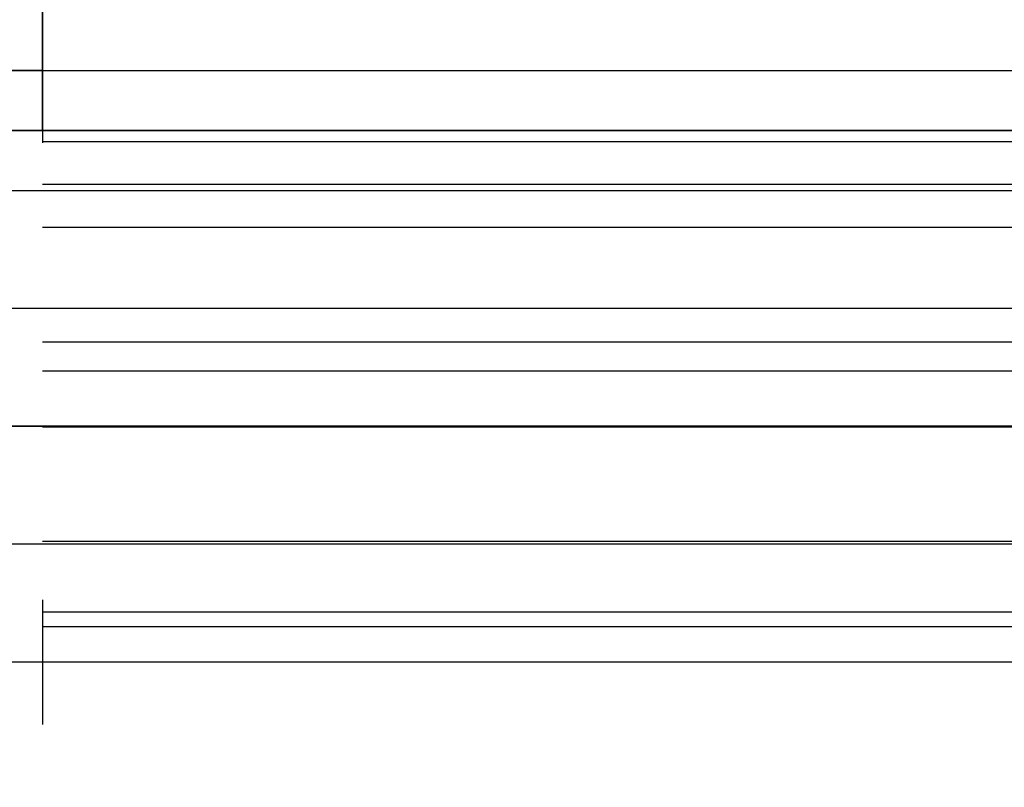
# Model space of a CAD drawing. Header units: millimetres. Extents: x -98 to 98, y -98 to 139.
# Tile 8 of 20: x -85 to -73, y 81 to 91. Entities that reach past the tile are written whole.
import ezdxf

# ---------------------------------------------------------------- set-up
doc = ezdxf.new("R2010")
doc.units = ezdxf.units.MM
doc.header["$MEASUREMENT"] = 0
doc.layers.add('Predefinito', color=5, linetype='Continuous')

# ---------------------------------------------------------------- blocks, each defined once
blk = doc.blocks.new('(#1397) Part4')
at = {"layer": 'Predefinito', "color": 9, "extrusion": (1, 0, 0)}
for points in [[(-1.5, -113.463), (-1.498, -113.596), (-1.492, -113.729), (-1.482, -113.864), (-1.468, -113.999), (-1.45, -114.134), (-1.427, -114.269), (-1.4, -114.405), (-1.369, -114.54), (-1.334, -114.674), (-1.294, -114.808), (-1.25, -114.94), (-1.202, -115.072), (-1.15, -115.202), (-1.094, -115.331), (-1.033, -115.459), (-0.969, -115.584), (-0.9, -115.707), (-0.828, -115.828), (-0.752, -115.946), (-0.673, -116.062), (-0.59, -116.175), (-0.504, -116.286), (-0.415, -116.393), (-0.323, -116.497), (-0.228, -116.598), (-0.13, -116.695), (-0.03, -116.789), (0.072, -116.879), (0.176, -116.966), (0.282, -117.049), (0.39, -117.129), (0.5, -117.204), (0.612, -117.276), (0.726, -117.346), (0.844, -117.412), (0.964, -117.475), (1.086, -117.535), (1.211, -117.592), (1.339, -117.645), (1.468, -117.694), (1.599, -117.739), (1.733, -117.78), (1.867, -117.818), (2.004, -117.851), (2.141, -117.88), (2.28, -117.904), (2.419, -117.925), (2.559, -117.941), (2.699, -117.952), (2.84, -117.96), (2.981, -117.962), (3.121, -117.961), (3.261, -117.955), (3.401, -117.945), (3.539, -117.93), (3.677, -117.911), (3.814, -117.888), (3.949, -117.861), (4.082, -117.83), (4.214, -117.796), (4.344, -117.757), (4.472, -117.715), (4.598, -117.669), (4.722, -117.62), (4.844, -117.567), (4.966, -117.511), (5.086, -117.45), (5.205, -117.385), (5.323, -117.316), (5.44, -117.244), (5.554, -117.167), (5.667, -117.087), (5.778, -117.003), (5.886, -116.915), (5.992, -116.824), (6.095, -116.729), (6.196, -116.631), (6.293, -116.529), (6.387, -116.425), (6.479, -116.317), (6.566, -116.207), (6.65, -116.094), (6.731, -115.979), (6.808, -115.861), (6.88, -115.741), (6.949, -115.62), (7.014, -115.496), (7.075, -115.371), (7.132, -115.245), (7.185, -115.118), (7.233, -114.989), (7.277, -114.86), (7.318, -114.731), (7.354, -114.601), (7.386, -114.471), (7.414, -114.34), (7.438, -114.21), (7.458, -114.077), (7.474, -113.943), (7.487, -113.808), (7.495, -113.672), (7.499, -113.535), (7.5, -113.397), (7.495, -113.259), (7.487, -113.12), (7.474, -112.981), (7.457, -112.842), (7.436, -112.704), (7.41, -112.566), (7.38, -112.428), (7.345, -112.292), (7.306, -112.156), (7.263, -112.022), (7.216, -111.889), (7.165, -111.758), (7.11, -111.629), (7.051, -111.502), (6.988, -111.377), (6.921, -111.255), (6.851, -111.135), (6.778, -111.017), (6.701, -110.903), (6.621, -110.791), (6.539, -110.682), (6.453, -110.577), (6.365, -110.475), (6.275, -110.376), (6.182, -110.281)], [(5.121, -111.341), (6.182, -110.281)], [(6.182, -110.281), (1.202, -105.301)], [(5.121, -111.341), (5.183, -111.405), (5.243, -111.471), (5.302, -111.539), (5.359, -111.609), (5.414, -111.682), (5.467, -111.756), (5.518, -111.832), (5.567, -111.911), (5.614, -111.991), (5.658, -112.072), (5.7, -112.156), (5.74, -112.24), (5.777, -112.326), (5.811, -112.414), (5.842, -112.502), (5.871, -112.592), (5.897, -112.682), (5.92, -112.773), (5.94, -112.865), (5.957, -112.957), (5.971, -113.049), (5.983, -113.141), (5.991, -113.234), (5.997, -113.327), (6, -113.419), (6, -113.511), (5.997, -113.602), (5.991, -113.693), (5.983, -113.783), (5.972, -113.872), (5.958, -113.961), (5.942, -114.048), (5.924, -114.135), (5.902, -114.221), (5.878, -114.308), (5.852, -114.394), (5.822, -114.48), (5.79, -114.566), (5.755, -114.651), (5.717, -114.735), (5.676, -114.818), (5.633, -114.901), (5.587, -114.982), (5.538, -115.062), (5.487, -115.14), (5.434, -115.217), (5.377, -115.292), (5.319, -115.366), (5.258, -115.437), (5.195, -115.507), (5.13, -115.575), (5.063, -115.64), (4.995, -115.703), (4.924, -115.764), (4.852, -115.823), (4.778, -115.879), (4.703, -115.932), (4.626, -115.983), (4.549, -116.032), (4.47, -116.078), (4.391, -116.121), (4.31, -116.161), (4.229, -116.199), (4.148, -116.234), (4.066, -116.267), (3.982, -116.297), (3.896, -116.326), (3.81, -116.351), (3.722, -116.374), (3.632, -116.395), (3.542, -116.413), (3.451, -116.428), (3.36, -116.441), (3.267, -116.451), (3.174, -116.457), (3.081, -116.461), (2.987, -116.462), (2.893, -116.461), (2.8, -116.456), (2.706, -116.448), (2.613, -116.437), (2.52, -116.424), (2.427, -116.407), (2.336, -116.388), (2.245, -116.366), (2.155, -116.341), (2.066, -116.314), (1.979, -116.283), (1.892, -116.251), (1.808, -116.215), (1.724, -116.178), (1.642, -116.138), (1.562, -116.096), (1.484, -116.051), (1.408, -116.005), (1.333, -115.957), (1.26, -115.907), (1.188, -115.854), (1.117, -115.798), (1.048, -115.74), (0.98, -115.68), (0.913, -115.618), (0.848, -115.553), (0.785, -115.486), (0.723, -115.416), (0.664, -115.345), (0.607, -115.271), (0.551, -115.196), (0.498, -115.118), (0.448, -115.039), (0.4, -114.959), (0.354, -114.877), (0.311, -114.793), (0.271, -114.708), (0.233, -114.622), (0.198, -114.536), (0.166, -114.448), (0.137, -114.359), (0.111, -114.27), (0.087, -114.181), (0.066, -114.091), (0.049, -114), (0.034, -113.91), (0.021, -113.82), (0.012, -113.73), (0.005, -113.64), (0.001, -113.551), (0, -113.463)], [(0.672, -105.831), (5.652, -110.811)], [(0.141, -106.361), (5.121, -111.341)], [(2.631, -108.851), (3.692, -107.791)], [(3.191, -117.958), (3.191, -116.456)], [(1.202, -105.301), (0.141, -106.361)], [(0, -105.963), (0, -113.463)], [(-0.75, -113.463), (-0.75, -105.963)], [(-1.5, -113.463), (-1.5, -105.963)]]:
    blk.add_lwpolyline(points, dxfattribs=at)
at = {"layer": 'Predefinito', "color": 9}
for points in [[(-85, 5.846), (-85, 7.399)], [(85, 6.182), (-85, 6.182)], [(85, 6), (-85, 6)], [(85, 5.121), (-85, 5.121)], [(-85, 3.692), (85, 3.692)], [(85, 3), (-85, 3)], [(85, 3), (-85, 3)], [(-85, 2.631), (85, 2.631)], [(-85, 1.202), (85, 1.202)], [(85, 0.672), (-85, 0.672)], [(-85, -1.399), (-85, 0.154)], [(85, 0.141), (-85, 0.141)], [(-93.5, 0), (-85, 0)], [(93.5, 0), (-93.5, 0)], [(-93.5, 0), (93.5, 0)], [(-85, -1.5), (-85, 0)], [(-85, 0), (-85, -1.5)], [(85, 0), (-85, 0)], [(-85, -1.5), (-85, 0)], [(-85, -0.75), (-93.5, -0.75)], [(-93.5, -0.75), (93.5, -0.75)], [(-85, -1.5), (-93.5, -1.5)], [(-93.5, -1.5), (93.5, -1.5)], [(85, -1.5), (-85, -1.5)]]:
    blk.add_lwpolyline(points, dxfattribs=at)
blk = doc.blocks.new('(#5823) Part6')
at = {"layer": 'Predefinito', "color": 9}
for points in [[(-95, 3), (95, 3)], [(-95, 1.5), (95, 1.5)], [(95, 0), (-95, 0)], [(-95, 0), (95, 0)], [(-95, 0), (95, 0)], [(95, 0), (-95, 0)], [(-95, -1.5), (95, -1.5)], [(-95, -3), (95, -3)]]:
    blk.add_lwpolyline(points, dxfattribs=at)
blk = doc.blocks.new('(#6308) Assem1')
at = {"layer": 'Predefinito', "extrusion": (-4.66693e-15, 0.978959, -0.204059), "rotation": -179.9999999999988}
blk.add_blockref('(#5823) Part6', (0, 56.549, 10.216), dxfattribs=at)
at = {"layer": 'Predefinito', "extrusion": (-6.81451e-17, -0.999982, -0.00602)}
blk.add_blockref('(#1397) Part4', (0, 50.144, 91.602), dxfattribs=at)

msp = doc.modelspace()

# ---------------------------------------------------------------- block references
at = {"layer": 'Predefinito', "extrusion": (0, -1, 0)}
msp.add_blockref('(#6308) Assem1', (0, 733.631, -139.224), dxfattribs=at)

doc.saveas('drawing.dxf')
